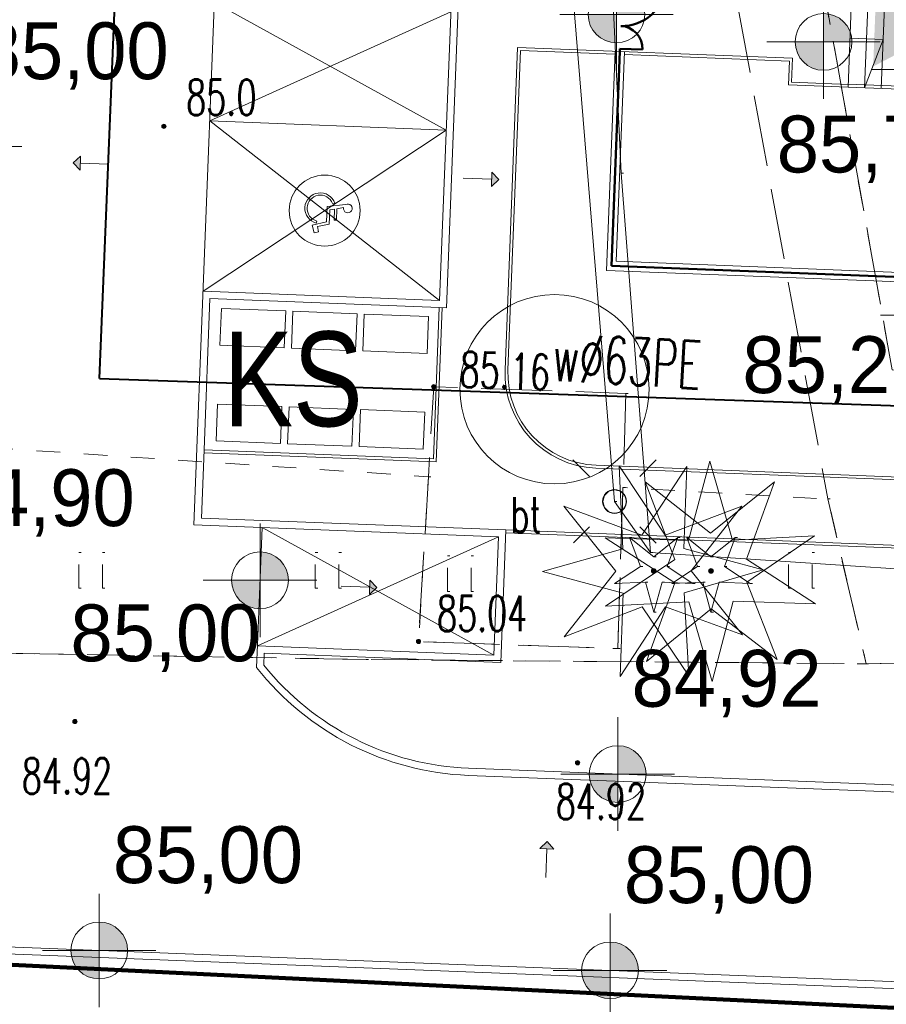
# Model space of a CAD drawing. Extents: x -134780 to 5540120, y 74663 to 5964901.
# Tile 19 of 71: x 5539559 to 5539578, y 5961311 to 5961332. Entities that reach past the tile are written whole.
import ezdxf
from ezdxf.lldxf.tags import DXFTag

# ---------------------------------------------------------------- set-up
doc = ezdxf.new("R2010")
doc.units = 0
doc.header["$MEASUREMENT"] = 0
doc.set_wipeout_variables(frame=1)
for name, pattern in [('Krawędzie ukryte', [150, 100, -50]), ('L_0_03', [1, 0.5, -0.5]), ('L_0_04', [1.5, 1, -0.5]), ('L_0_06', [2, 1.5, -0.5]), ('Przerywana', [320, 160, -160]), ('Wipeout_Contour', [1000, 0, -1000])]:
    doc.linetypes.add(name, pattern=pattern)
for name, color, linetype, lineweight in [('0_Nr_Pióra__7', 7, 'Continuous', 13), ('Arch drogi_Nr_Pióra__21', 7, 'Continuous', 9), ('ARCH MAPA RUSINOWO_Nr_Pióra__60', 230, 'Continuous', 211), ('Arch opisy_Nr_Pióra__21', 7, 'Continuous', 9), ('Arch opisy_Nr_Pióra__80', 3, 'Continuous', 211), ('Arch schody_Nr_Pióra__21', 7, 'Continuous', 9), ('arch spadki_Nr_Pióra__21', 7, 'Continuous', 9), ('Arch wykończenie_Nr_Pióra__46', 5, 'Continuous', 13), ('arch wypelnienia_Nr_Pióra__55', 214, 'Continuous', 25), ('chodnik_Nr_Pióra__7', 7, 'Continuous', 13), ('drzewo_iglaste_Nr_Pióra__7', 7, 'Continuous', 13), ('GES_UrzadzeniaSiecElektroenergetyczna_P_Nr_Pióra__7', 7, 'Continuous', 13), ('INWENT RZĘDNE_Nr_Pióra__21', 7, 'Continuous', 9), ('latarnia_Nr_Pióra__7', 7, 'Continuous', 13), ('mapa', 7, 'Continuous', 13), ('obszar_utwardzony_Atr17_Nr_Pióra__7', 7, 'Continuous', 13), ('obszar_utwardzony_Nr_Pióra__7', 7, 'Continuous', 13), ('pikieta_naturalna_Atr2_Nr_Pióra__7', 7, 'Continuous', 13), ('pikieta_naturalna_Nr_Pióra__7', 7, 'Continuous', 13), ('pikieta_sztuczna_Atr2_Nr_Pióra__7', 7, 'Continuous', 13), ('pikieta_sztuczna_Nr_Pióra__7', 7, 'Continuous', 13), ('plac_sportowy_Nr_Pióra__7', 7, 'Continuous', 13), ('przewod_elektroenergetyczny_podziemny_Nr_Pióra__7', 7, 'Continuous', 13), ('slup_przewodow_napowietrznych_Nr_Pióra__7', 7, 'Continuous', 13), ('trawnik_Nr_Pióra__7', 7, 'Continuous', 13), ('zasuwa_lub_zawor_Nr_Pióra__7', 7, 'Continuous', 13)]:
    doc.layers.add(name, color=color, linetype=linetype, lineweight=lineweight)
for name, color, linetype, lineweight, true_color in [('218_kontur_uzytku_gruntowego_Nr_Pióra__3', 7, 'Continuous', 18, 0xff6600), ('219_dzialka_ewidencyjna_Nr_Pióra__96', 7, 'Continuous', 13, 0x00d59f), ('_woda2', 7, 'Continuous', 30, 0x0b2af4), ('Arch balustrady_Nr_Pióra__86', 7, 'Continuous', 50, 0x5555ff), ('ARCH MAPA RUSINOWO_Nr_Pióra__58', 7, 'Continuous', 100, 0xdf0000), ('arch wypelnienia_Nr_Pióra__17', 7, 'Continuous', 15, 0xdcd705), ('Arch wyposarzenie_Nr_Pióra__2', 7, 'Continuous', 13, 0x7f7f7f), ('Arch zieleń_Nr_Pióra__4', 7, 'Continuous', 9, 0x029e21)]:
    doc.layers.add(name, color=color, linetype=linetype, lineweight=lineweight, true_color=true_color)
for name, color, linetype in [('arch spadki', 7, 'Continuous'), ('GES_UrzadzeniaSiecElektroenergetyczna_P', 7, 'Continuous'), ('INWENT RZĘDNE', 7, 'Continuous')]:
    doc.layers.add(name, color=color, linetype=linetype)
doc.styles.add('GENERATED_STYLE_1', font='txt')
doc.styles.add('GENERATED_STYLE_3', font='arial.ttf')
doc.styles.add('GENERATED_STYLE_7', font='Simplex.shx', dxfattribs={"bigfont": 'BIGFONT.SHX'})
doc.styles.add('ROMANS', font='romans', dxfattribs={"width": 0.8})
tags = doc.linetypes.add('DASH', pattern=[15, 10, -5]).pattern_tags.tags
tags[6:7] = [DXFTag(74, 4), DXFTag(75, 0), DXFTag(340, '0'), DXFTag(46, 0.0), DXFTag(50, 0.0), DXFTag(44, 0.0), DXFTag(45, 0.0)]
tags[4:5] = [DXFTag(74, 4), DXFTag(75, 0), DXFTag(340, '0'), DXFTag(46, 0.0), DXFTag(50, 0.0), DXFTag(44, 0.0), DXFTag(45, 0.0)]

# ---------------------------------------------------------------- blocks, each defined once
blk = doc.blocks.new('Koty wysokościowe_42', base_point=(-156402, 94369))
at = {"layer": 'INWENT RZĘDNE_Nr_Pióra__21', "linetype": 'Continuous'}
for points in [[(-156402, 94369), (-155802, 94369), (-155848, 94599), (-155978, 94794), (-156172, 94924), (-156402, 94969)], [(-156402, 94369), (-157002, 94369), (-156956, 94140), (-156826, 93945), (-156632, 93815), (-156402, 93769)]]:
    blk.add_hatch(color=256, dxfattribs=at).paths.add_polyline_path(points, flags=0)
for p, q in [((-156402, 93169), (-156402, 95569)), ((-157602, 94369), (-155202, 94369))]:
    blk.add_line(p, q, dxfattribs=at)
blk.add_circle((-156402, 94369), 600, dxfattribs=at)
at = {"layer": 'INWENT RZĘDNE_Nr_Pióra__21', "insert": (-156111, 95569), "char_height": 1200, "attachment_point": 7, "style": 'GENERATED_STYLE_1'}
blk.add_mtext('{84,90}', dxfattribs=at)
blk = doc.blocks.new('Koty wysokościowe_41', base_point=(-149447, 94648))
at = {"layer": 'INWENT RZĘDNE_Nr_Pióra__21', "linetype": 'Continuous'}
for points in [[(-149447, 94648), (-148847, 94648), (-148893, 94878), (-149023, 95072), (-149217, 95202), (-149447, 95248)], [(-149447, 94648), (-150047, 94648), (-150001, 94418), (-149871, 94224), (-149677, 94094), (-149447, 94048)]]:
    blk.add_hatch(color=256, dxfattribs=at).paths.add_polyline_path(points, flags=0)
for p, q in [((-149447, 93448), (-149447, 95848)), ((-150647, 94648), (-148247, 94648))]:
    blk.add_line(p, q, dxfattribs=at)
blk.add_circle((-149447, 94648), 600, dxfattribs=at)
at = {"layer": 'INWENT RZĘDNE_Nr_Pióra__21', "insert": (-153453, 92714), "char_height": 1200, "attachment_point": 7, "style": 'GENERATED_STYLE_1'}
blk.add_mtext('{85,00}', dxfattribs=at)
blk = doc.blocks.new('Koty wysokościowe_40', base_point=(-141889, 90554))
at = {"layer": 'INWENT RZĘDNE_Nr_Pióra__21', "linetype": 'Continuous'}
for points in [[(-141889, 90554), (-141289, 90554), (-141334, 90784), (-141464, 90979), (-141659, 91109), (-141889, 91154)], [(-141889, 90554), (-142489, 90554), (-142443, 90325), (-142313, 90130), (-142118, 90000), (-141889, 89954)]]:
    blk.add_hatch(color=256, dxfattribs=at).paths.add_polyline_path(points, flags=0)
for p, q in [((-141889, 89354), (-141889, 91754)), ((-143089, 90554), (-140689, 90554))]:
    blk.add_line(p, q, dxfattribs=at)
blk.add_circle((-141889, 90554), 600, dxfattribs=at)
at = {"layer": 'INWENT RZĘDNE_Nr_Pióra__21', "insert": (-141597, 91754), "char_height": 1200, "attachment_point": 7, "style": 'GENERATED_STYLE_1'}
blk.add_mtext('{84,92}', dxfattribs=at)
blk = doc.blocks.new('Koty wysokościowe_39', base_point=(-152845, 86830))
at = {"layer": 'INWENT RZĘDNE_Nr_Pióra__21', "linetype": 'Continuous'}
for points in [[(-152845, 86830), (-152245, 86830), (-152291, 87059), (-152421, 87254), (-152616, 87384), (-152845, 87430)], [(-152845, 86830), (-153445, 86830), (-153400, 86600), (-153270, 86405), (-153075, 86275), (-152845, 86230)]]:
    blk.add_hatch(color=256, dxfattribs=at).paths.add_polyline_path(points, flags=0)
for p, q in [((-152845, 85630), (-152845, 88030)), ((-154045, 86830), (-151645, 86830))]:
    blk.add_line(p, q, dxfattribs=at)
blk.add_circle((-152845, 86830), 600, dxfattribs=at)
at = {"layer": 'INWENT RZĘDNE_Nr_Pióra__21', "insert": (-152554, 88030), "char_height": 1200, "attachment_point": 7, "style": 'GENERATED_STYLE_1'}
blk.add_mtext('{85,00}', dxfattribs=at)
blk = doc.blocks.new('Koty wysokościowe_38', base_point=(-142051, 86408))
at = {"layer": 'INWENT RZĘDNE_Nr_Pióra__21', "linetype": 'Continuous'}
for points in [[(-142051, 86408), (-141451, 86408), (-141496, 86637), (-141626, 86832), (-141821, 86962), (-142051, 87008)], [(-142051, 86408), (-142651, 86408), (-142605, 86178), (-142475, 85983), (-142280, 85853), (-142051, 85808)]]:
    blk.add_hatch(color=256, dxfattribs=at).paths.add_polyline_path(points, flags=0)
for p, q in [((-142051, 85208), (-142051, 87608)), ((-143251, 86408), (-140851, 86408))]:
    blk.add_line(p, q, dxfattribs=at)
blk.add_circle((-142051, 86408), 600, dxfattribs=at)
at = {"layer": 'INWENT RZĘDNE_Nr_Pióra__21', "insert": (-141760, 87608), "char_height": 1200, "attachment_point": 7, "style": 'GENERATED_STYLE_1'}
blk.add_mtext('{85,00}', dxfattribs=at)
blk = doc.blocks.new('Koty wysokościowe_36', base_point=(-155684, 103808))
at = {"layer": 'INWENT RZĘDNE_Nr_Pióra__21', "linetype": 'Continuous'}
for points in [[(-155684, 103808), (-155084, 103808), (-155130, 104038), (-155260, 104233), (-155454, 104363), (-155684, 104408)], [(-155684, 103808), (-156284, 103808), (-156238, 103579), (-156108, 103384), (-155914, 103254), (-155684, 103208)]]:
    blk.add_hatch(color=256, dxfattribs=at).paths.add_polyline_path(points, flags=0)
for p, q in [((-155684, 102608), (-155684, 105008)), ((-156884, 103808), (-154484, 103808))]:
    blk.add_line(p, q, dxfattribs=at)
blk.add_circle((-155684, 103808), 600, dxfattribs=at)
at = {"layer": 'INWENT RZĘDNE_Nr_Pióra__21', "insert": (-155393, 105008), "char_height": 1200, "attachment_point": 7, "style": 'GENERATED_STYLE_1'}
blk.add_mtext('{85,00}', dxfattribs=at)
blk = doc.blocks.new('Koty wysokościowe_30', base_point=(-141915, 106598))
at = {"layer": 'INWENT RZĘDNE_Nr_Pióra__21', "linetype": 'Continuous'}
for points in [[(-141915, 106598), (-141315, 106598), (-141360, 106827), (-141490, 107022), (-141685, 107152), (-141915, 107198)], [(-141915, 106598), (-142515, 106598), (-142469, 106368), (-142339, 106173), (-142144, 106043), (-141915, 105998)]]:
    blk.add_hatch(color=256, dxfattribs=at).paths.add_polyline_path(points, flags=0)
for p, q in [((-141915, 105398), (-141915, 107798)), ((-143115, 106598), (-140715, 106598))]:
    blk.add_line(p, q, dxfattribs=at)
blk.add_circle((-141915, 106598), 600, dxfattribs=at)
at = {"layer": 'INWENT RZĘDNE_Nr_Pióra__21', "insert": (-145819, 107798), "char_height": 1200, "attachment_point": 7, "style": 'GENERATED_STYLE_1'}
blk.add_mtext('{85,22}', dxfattribs=at)
blk = doc.blocks.new('Koty wysokościowe_17', base_point=(-135336, 105438))
at = {"layer": 'INWENT RZĘDNE_Nr_Pióra__21', "linetype": 'Continuous'}
for points in [[(-135336, 105438), (-134736, 105438), (-134781, 105668), (-134911, 105862), (-135106, 105993), (-135336, 106038)], [(-135336, 105438), (-135936, 105438), (-135890, 105209), (-135760, 105014), (-135565, 104884), (-135336, 104838)]]:
    blk.add_hatch(color=256, dxfattribs=at).paths.add_polyline_path(points, flags=0)
for p, q in [((-135336, 104238), (-135336, 106638)), ((-136536, 105438), (-134136, 105438))]:
    blk.add_line(p, q, dxfattribs=at)
blk.add_circle((-135336, 105438), 600, dxfattribs=at)
at = {"layer": 'INWENT RZĘDNE_Nr_Pióra__21', "insert": (-138529, 103038), "char_height": 1200, "attachment_point": 7, "style": 'GENERATED_STYLE_1'}
blk.add_mtext('{85,73}', dxfattribs=at)
blk = doc.blocks.new('Koty wysokościowe_16', base_point=(-137539, 106019))
at = {"layer": 'INWENT RZĘDNE_Nr_Pióra__21', "linetype": 'Continuous'}
for points in [[(-137539, 106019), (-136939, 106019), (-136985, 106249), (-137115, 106444), (-137310, 106574), (-137539, 106619)], [(-137539, 106019), (-138139, 106019), (-138093, 105790), (-137963, 105595), (-137769, 105465), (-137539, 105419)]]:
    blk.add_hatch(color=256, dxfattribs=at).paths.add_polyline_path(points, flags=0)
for p, q in [((-137539, 104819), (-137539, 107219)), ((-138739, 106019), (-136339, 106019))]:
    blk.add_line(p, q, dxfattribs=at)
blk.add_circle((-137539, 106019), 600, dxfattribs=at)
at = {"layer": 'INWENT RZĘDNE_Nr_Pióra__21', "insert": (-140406, 107257), "char_height": 1200, "attachment_point": 7, "style": 'GENERATED_STYLE_1'}
blk.add_mtext('{85,26}', dxfattribs=at)
blk = doc.blocks.new('Koty wysokościowe_15', base_point=(-135133, 100251))
at = {"layer": 'INWENT RZĘDNE_Nr_Pióra__21', "linetype": 'Continuous'}
for points in [[(-135133, 100251), (-134533, 100251), (-134579, 100480), (-134709, 100675), (-134904, 100805), (-135133, 100851)], [(-135133, 100251), (-135733, 100251), (-135688, 100021), (-135557, 99826), (-135363, 99696), (-135133, 99651)]]:
    blk.add_hatch(color=256, dxfattribs=at).paths.add_polyline_path(points, flags=0)
for p, q in [((-135133, 99051), (-135133, 101451)), ((-136333, 100251), (-133933, 100251))]:
    blk.add_line(p, q, dxfattribs=at)
blk.add_circle((-135133, 100251), 600, dxfattribs=at)
at = {"layer": 'INWENT RZĘDNE_Nr_Pióra__21', "insert": (-139253, 98379), "char_height": 1200, "attachment_point": 7, "style": 'GENERATED_STYLE_1'}
blk.add_mtext('{85,26}', dxfattribs=at)
blk = doc.blocks.new('Linia_10', base_point=(-147736, 94523))
at = {"layer": 'arch spadki_Nr_Pióra__21', "linetype": 'Continuous'}
blk.add_hatch(color=256, dxfattribs=at).paths.add_polyline_path([(-146981, 94493), (-147137, 94349), (-147125, 94649)], flags=0)
for p, q in [((-147137, 94349), (-147125, 94649)), ((-146981, 94493), (-147125, 94649)), ((-147736, 94523), (-147131, 94499)), ((-146981, 94493), (-147137, 94349))]:
    blk.add_line(p, q, dxfattribs=at)
blk = doc.blocks.new('Linia_9', base_point=(-143411, 88373))
at = {"layer": 'arch spadki_Nr_Pióra__21', "linetype": 'Continuous'}
blk.add_hatch(color=256, dxfattribs=at).paths.add_polyline_path([(-143381, 89128), (-143237, 88972), (-143537, 88984)], flags=0)
for p, q in [((-143381, 89128), (-143537, 88984)), ((-143381, 89128), (-143237, 88972)), ((-143237, 88972), (-143537, 88984)), ((-143411, 88373), (-143387, 88978))]:
    blk.add_line(p, q, dxfattribs=at)
blk = doc.blocks.new('Linia_3', base_point=(-152641, 103433))
at = {"layer": 'arch spadki_Nr_Pióra__21', "linetype": 'Continuous'}
blk.add_hatch(color=256, dxfattribs=at).paths.add_polyline_path([(-153395, 103463), (-153240, 103607), (-153251, 103307)], flags=0)
for p, q in [((-153395, 103463), (-153240, 103607)), ((-153240, 103607), (-153251, 103307)), ((-153395, 103463), (-153251, 103307)), ((-152641, 103433), (-153246, 103457))]:
    blk.add_line(p, q, dxfattribs=at)
blk = doc.blocks.new('Linia_1', base_point=(-145157, 103141))
at = {"layer": 'arch spadki_Nr_Pióra__21', "linetype": 'Continuous'}
blk.add_hatch(color=256, dxfattribs=at).paths.add_polyline_path([(-144402, 103111), (-144558, 102967), (-144546, 103267)], flags=0)
for p, q in [((-144558, 102967), (-144546, 103267)), ((-144402, 103111), (-144546, 103267)), ((-145157, 103141), (-144552, 103117)), ((-144402, 103111), (-144558, 102967))]:
    blk.add_line(p, q, dxfattribs=at)
blk = doc.blocks.new('mapa')
at = {"layer": 'arch wypelnienia_Nr_Pióra__55', "linetype": 'Continuous'}
blk.add_hatch(color=252, dxfattribs=at).paths.add_polyline_path([(5539579.338, 5961331.921), (5539577.347, 5961330.873), (5539577.435, 5961333.121)], flags=0)
at = {"layer": 'drzewo_iglaste_Nr_Pióra__7', "linetype": 'Continuous'}
for points in [[(5539572.71, 5961320.17, 1), (5539572.71, 5961320.27, 1)], [(5539573.92, 5961320.17, 1), (5539573.92, 5961320.27, 1)]]:
    blk.add_hatch(color=252, dxfattribs=at).paths.add_polyline_path(points, flags=0)
at = {"layer": 'pikieta_naturalna_Nr_Pióra__7', "linetype": 'Continuous'}
blk.add_hatch(color=252, dxfattribs=at).paths.add_polyline_path([(5539562.36, 5961329.565, 1), (5539562.36, 5961329.655, 1)], flags=0)
at = {"layer": 'pikieta_sztuczna_Nr_Pióra__7', "linetype": 'Continuous'}
for points in [[(5539568.06, 5961324.065, 1), (5539568.06, 5961324.155, 1)], [(5539568.06, 5961324.065, 1), (5539568.06, 5961324.155, 1)], [(5539567.74, 5961318.685, 1), (5539567.74, 5961318.775, 1)], [(5539560.48, 5961316.995, 1), (5539560.48, 5961317.085, 1)], [(5539571.1, 5961316.125, 1), (5539571.1, 5961316.215, 1)]]:
    blk.add_hatch(color=252, dxfattribs=at).paths.add_polyline_path(points, flags=0)
at = {"layer": '0_Nr_Pióra__7', "color": 252, "linetype": 'Continuous'}
for p, q in [((5539562.36, 5961329.61), (5539562.41, 5961329.61)), ((5539572.02, 5961328.62), (5539572.07, 5961328.62)), ((5539568.06, 5961324.11), (5539568.11, 5961324.11)), ((5539568.06, 5961324.11), (5539568.11, 5961324.11)), ((5539572.12, 5961323.97), (5539572.17, 5961323.97)), ((5539567.95, 5961322.21), (5539568, 5961322.21)), ((5539576.39, 5961321.74), (5539576.44, 5961321.74)), ((5539572.198, 5961320.926), (5539572.248, 5961320.926)), ((5539573.222, 5961320.926), (5539573.272, 5961320.926)), ((5539573.408, 5961320.926), (5539573.458, 5961320.926)), ((5539574.432, 5961320.926), (5539574.482, 5961320.926)), ((5539560.559, 5961320.609), (5539560.609, 5961320.609)), ((5539561.059, 5961320.609), (5539561.109, 5961320.609)), ((5539565.559, 5961320.609), (5539565.609, 5961320.609)), ((5539566.059, 5961320.609), (5539566.109, 5961320.609)), ((5539568.354, 5961320.537), (5539568.404, 5961320.537)), ((5539568.854, 5961320.537), (5539568.904, 5961320.537)), ((5539572.64, 5961320.61), (5539572.69, 5961320.61)), ((5539572.71, 5961320.519), (5539572.76, 5961320.519)), ((5539573.92, 5961320.519), (5539573.97, 5961320.519)), ((5539575.559, 5961320.609), (5539575.609, 5961320.609)), ((5539576.059, 5961320.609), (5539576.109, 5961320.609)), ((5539572.427, 5961320.313), (5539572.477, 5961320.313)), ((5539572.71, 5961320.22), (5539572.76, 5961320.22)), ((5539572.993, 5961320.313), (5539573.043, 5961320.313)), ((5539573.637, 5961320.313), (5539573.687, 5961320.313)), ((5539573.92, 5961320.22), (5539573.97, 5961320.22)), ((5539574.203, 5961320.313), (5539574.253, 5961320.313)), ((5539560.559, 5961319.859), (5539560.609, 5961319.859)), ((5539561.059, 5961319.859), (5539561.109, 5961319.859)), ((5539565.559, 5961319.859), (5539565.609, 5961319.859)), ((5539566.059, 5961319.859), (5539566.109, 5961319.859)), ((5539571.882, 5961319.952), (5539571.932, 5961319.952)), ((5539572.535, 5961319.98), (5539572.585, 5961319.98)), ((5539572.885, 5961319.98), (5539572.935, 5961319.98)), ((5539573.092, 5961319.952), (5539573.142, 5961319.952)), ((5539573.538, 5961319.952), (5539573.588, 5961319.952)), ((5539573.745, 5961319.98), (5539573.795, 5961319.98)), ((5539574.095, 5961319.98), (5539574.145, 5961319.98)), ((5539574.748, 5961319.952), (5539574.798, 5961319.952)), ((5539575.559, 5961319.859), (5539575.609, 5961319.859)), ((5539576.059, 5961319.859), (5539576.109, 5961319.859)), ((5539568.354, 5961319.787), (5539568.404, 5961319.787)), ((5539568.854, 5961319.787), (5539568.904, 5961319.787)), ((5539572.71, 5961319.35), (5539572.76, 5961319.35)), ((5539573.92, 5961319.35), (5539573.97, 5961319.35)), ((5539567.74, 5961318.73), (5539567.79, 5961318.73)), ((5539567.74, 5961318.73), (5539567.79, 5961318.73)), ((5539571.95, 5961318.58), (5539572, 5961318.58)), ((5539566.63, 5961318.35), (5539566.68, 5961318.35)), ((5539577.2, 5961318.26), (5539577.25, 5961318.26)), ((5539560.48, 5961317.04), (5539560.53, 5961317.04)), ((5539571.1, 5961316.17), (5539571.15, 5961316.17))]:
    blk.add_line(p, q, dxfattribs=at)
at = {"layer": '218_kontur_uzytku_gruntowego_Nr_Pióra__3', "color": 252, "linetype": 'L_0_03', "flags": 128}
for points in [[(5539596.81, 5961310.07), (5539542.34, 5961312.72)], [(5539542.34, 5961312.72), (5539596.81, 5961310.07)]]:
    blk.add_lwpolyline(points, dxfattribs=at)
at = {"layer": '219_dzialka_ewidencyjna_Nr_Pióra__96', "color": 252, "linetype": 'Continuous', "flags": 128}
blk.add_lwpolyline([(5539542.34, 5961312.72), (5539596.81, 5961310.07)], dxfattribs=at)
at = {"layer": 'Arch balustrady_Nr_Pióra__86', "color": 253, "linetype": 'Continuous'}
for p, q in [((5539571.995, 5961331.249), (5539571.992, 5961331.189)), ((5539571.995, 5961331.249), (5539572.474, 5961331.23)), ((5539571.992, 5961331.189), (5539571.816, 5961326.663)), ((5539571.816, 5961326.663), (5539579.06, 5961326.38))]:
    blk.add_line(p, q, dxfattribs=at)
for centre, radius, start, end in [((5539572.049, 5961332.628), 0.9, 267.7616, 357.7616), ((5539571.995, 5961331.249), 0.48, 357.7616, 87.7616)]:
    blk.add_arc(centre, radius, start, end, dxfattribs=at)
at = {"layer": 'Arch drogi_Nr_Pióra__21', "linetype": 'Continuous'}
for p, q in [((5539564.25, 5961353.309), (5539562.995, 5961321.193)), ((5539569.247, 5961353.113), (5539568.184, 5961325.934)), ((5539569.402, 5961353.257), (5539568.328, 5961325.778)), ((5539569.834, 5961331.274), (5539569.568, 5961324.469)), ((5539569.834, 5961331.274), (5539575.64, 5961331.047)), ((5539569.892, 5961331.211), (5539569.628, 5961324.466)), ((5539569.892, 5961331.211), (5539571.89, 5961331.133)), ((5539572.09, 5961331.125), (5539575.577, 5961330.989)), ((5539575.62, 5961330.542), (5539575.64, 5961331.047)), ((5539575.558, 5961330.484), (5539575.577, 5961330.989)), ((5539575.558, 5961330.484), (5539576.817, 5961330.435)), ((5539576.819, 5961330.495), (5539575.62, 5961330.542)), ((5539568.325, 5961329.531), (5539563.329, 5961329.727)), ((5539568.184, 5961325.934), (5539563.188, 5961326.129)), ((5539568.238, 5961325.782), (5539568.111, 5961322.524)), ((5539568.328, 5961325.778), (5539568.178, 5961325.784)), ((5539563.207, 5961322.776), (5539563.151, 5961321.337)), ((5539568.111, 5961322.524), (5539563.205, 5961322.716)), ((5539569.586, 5961321.086), (5539563.151, 5961321.337)), ((5539569.43, 5961320.942), (5539562.995, 5961321.193)), ((5539564.434, 5961321.137), (5539564.337, 5961318.659)), ((5539569.586, 5961321.086), (5539569.477, 5961318.288)), ((5539578.699, 5961320.729), (5539569.586, 5961321.086)), ((5539569.43, 5961320.942), (5539569.333, 5961318.443)), ((5539578.637, 5961320.672), (5539569.584, 5961321.026)), ((5539564.337, 5961318.659), (5539564.318, 5961318.18)), ((5539569.333, 5961318.443), (5539564.336, 5961318.639)), ((5539564.48, 5961318.483), (5539564.471, 5961318.229)), ((5539569.477, 5961318.288), (5539564.48, 5961318.483)), ((5539579.785, 5961315.473), (5539568.793, 5961315.903)), ((5539579.94, 5961315.617), (5539568.799, 5961316.052)), ((5539579.772, 5961311.32), (5539542.345, 5961312.783)), ((5539579.628, 5961311.476), (5539542.356, 5961312.933))]:
    blk.add_line(p, q, dxfattribs=at)
at = {"layer": 'Arch drogi_Nr_Pióra__21', "linetype": 'Przerywana'}
for p, q in [((5539563.426, 5961332.225), (5539568.325, 5961329.531)), ((5539563.329, 5961329.727), (5539568.423, 5961332.029)), ((5539568.184, 5961325.934), (5539563.329, 5961329.727)), ((5539568.325, 5961329.531), (5539563.188, 5961326.129)), ((5539564.434, 5961321.137), (5539569.333, 5961318.443)), ((5539564.336, 5961318.639), (5539569.43, 5961320.942))]:
    blk.add_line(p, q, dxfattribs=at)
at = {"layer": 'Arch drogi_Nr_Pióra__21', "linetype": 'Continuous'}
for centre, radius, start in [((5539571.567, 5961324.391), 2, 177.7616), ((5539571.567, 5961324.391), 1.94, 177.7616), ((5539569.027, 5961321.898), 6, 218.2974), ((5539569.027, 5961321.898), 5.85, 218.8369)]:
    blk.add_arc(centre, radius, start, 267.7616, dxfattribs=at)
at = {"layer": 'ARCH MAPA RUSINOWO_Nr_Pióra__60', "linetype": 'Continuous', "lineweight": 20, "flags": 128}
blk.add_lwpolyline([(5539594.181, 5961293.903), (5539596.827, 5961310.069), (5539542.34, 5961312.72)], dxfattribs=at)
at = {"layer": 'Arch opisy_Nr_Pióra__21', "color": 252, "linetype": 'Krawędzie ukryte'}
blk.add_circle((5539565.757, 5961327.83), 0.75, dxfattribs=at)
at = {"layer": 'Arch opisy_Nr_Pióra__80', "linetype": 'DASH', "ltscale": 0.2}
blk.add_line((5539542.34, 5961312.72), (5539606.798, 5961309.584), dxfattribs=at)
at = {"layer": 'Arch schody_Nr_Pióra__21', "color": 252, "linetype": 'Continuous'}
for p, q in [((5539576.817, 5961330.435), (5539576.897, 5961332.499)), ((5539577.166, 5961330.422), (5539577.247, 5961332.485)), ((5539577.516, 5961330.408), (5539577.597, 5961332.471)), ((5539576.857, 5961331.469), (5539577.557, 5961331.442)), ((5539577.557, 5961331.442), (5539577.166, 5961330.422)), ((5539571.893, 5961331.193), (5539571.712, 5961326.567)), ((5539572.092, 5961331.185), (5539571.919, 5961326.759)), ((5539579.515, 5961330.33), (5539576.817, 5961330.435)), ((5539579.517, 5961330.395), (5539576.819, 5961330.5)), ((5539579.056, 5961326.28), (5539571.712, 5961326.567))]:
    blk.add_line(p, q, dxfattribs=at)
at = {"layer": 'Arch wykończenie_Nr_Pióra__46', "color": 252, "linetype": 'Continuous'}
for p, q in [((5539563.332, 5961325.974), (5539563.207, 5961322.776)), ((5539568.178, 5961325.784), (5539563.332, 5961325.974)), ((5539563.544, 5961324.985), (5539563.574, 5961325.764)), ((5539563.574, 5961325.764), (5539564.933, 5961325.711)), ((5539564.933, 5961325.711), (5539564.903, 5961324.931)), ((5539565.053, 5961324.926), (5539565.083, 5961325.705)), ((5539565.083, 5961325.705), (5539566.442, 5961325.652)), ((5539566.442, 5961325.652), (5539566.411, 5961324.872)), ((5539566.561, 5961324.867), (5539566.592, 5961325.646)), ((5539566.592, 5961325.646), (5539567.951, 5961325.593)), ((5539568.053, 5961322.587), (5539568.178, 5961325.784)), ((5539567.951, 5961325.593), (5539567.92, 5961324.813)), ((5539564.903, 5961324.931), (5539563.544, 5961324.985)), ((5539566.411, 5961324.872), (5539565.053, 5961324.926)), ((5539567.92, 5961324.813), (5539566.561, 5961324.867)), ((5539563.495, 5961323.745), (5539563.465, 5961322.966)), ((5539564.854, 5961323.692), (5539563.495, 5961323.745)), ((5539564.824, 5961322.913), (5539564.854, 5961323.692)), ((5539565.004, 5961323.686), (5539564.974, 5961322.907)), ((5539566.363, 5961323.633), (5539565.004, 5961323.686)), ((5539566.333, 5961322.854), (5539566.363, 5961323.633)), ((5539566.513, 5961323.628), (5539566.482, 5961322.848)), ((5539567.872, 5961323.574), (5539566.513, 5961323.628)), ((5539567.841, 5961322.795), (5539567.872, 5961323.574)), ((5539563.465, 5961322.966), (5539564.824, 5961322.913)), ((5539563.207, 5961322.776), (5539568.053, 5961322.587)), ((5539564.974, 5961322.907), (5539566.333, 5961322.854)), ((5539566.482, 5961322.848), (5539567.841, 5961322.795))]:
    blk.add_line(p, q, dxfattribs=at)
at = {"layer": 'arch wypelnienia_Nr_Pióra__17', "color": 253, "linetype": 'Continuous', "lineweight": 0}
blk.add_line((5539579.064, 5961326.479), (5539571.919, 5961326.759), dxfattribs=at)
at = {"layer": 'Arch wyposarzenie_Nr_Pióra__2', "color": 252, "linetype": 'Continuous'}
for p, q in [((5539565.808, 5961327.92), (5539565.794, 5961327.59)), ((5539566.199, 5961327.957), (5539565.808, 5961327.92)), ((5539565.971, 5961327.987), (5539565.923, 5961327.982)), ((5539565.855, 5961327.544), (5539565.868, 5961327.846)), ((5539565.868, 5961327.846), (5539565.964, 5961327.862)), ((5539565.964, 5961327.862), (5539565.954, 5961327.63)), ((5539566.007, 5961327.628), (5539566.017, 5961327.871)), ((5539566.017, 5961327.871), (5539566.153, 5961327.893)), ((5539565.794, 5961327.59), (5539565.492, 5961327.52)), ((5539565.492, 5961327.52), (5539565.532, 5961327.364)), ((5539565.58, 5961327.565), (5539565.592, 5961327.61)), ((5539565.608, 5961327.493), (5539565.855, 5961327.544)), ((5539565.954, 5961327.63), (5539566.007, 5961327.628)), ((5539565.532, 5961327.364), (5539565.627, 5961327.384)), ((5539565.627, 5961327.384), (5539565.608, 5961327.493))]:
    blk.add_line(p, q, dxfattribs=at)
for centre, major_axis, start_param, end_param in [((5539565.664, 5961327.879), (-0.013, -0.325), 1.947533, 6.059917), ((5539565.664, 5961327.879), (-0.011, -0.278), 1.989195, 6.059917), ((5539566.247, 5961327.877), (-0.0036, -0.0928), 4.583801, 10.008202)]:
    blk.add_ellipse(centre, major_axis=major_axis, ratio=0.999933, start_param=start_param, end_param=end_param, dxfattribs=at)
at = {"layer": 'Arch zieleń_Nr_Pióra__4', "color": 252, "linetype": 'Continuous'}
for p, q in [((5539573.442, 5961320.86), (5539573.893, 5961322.535)), ((5539574.376, 5961320.869), (5539573.893, 5961322.535)), ((5539572.456, 5961320.977), (5539573.408, 5961322.427)), ((5539573.346, 5961320.693), (5539573.408, 5961322.427)), ((5539573.911, 5961321.016), (5539572.529, 5961322.1)), ((5539573.155, 5961320.46), (5539572.529, 5961322.1)), ((5539573.911, 5961321.016), (5539575.263, 5961322.103)), ((5539574.671, 5961320.472), (5539575.263, 5961322.103)), ((5539572.95, 5961320.979), (5539574.574, 5961321.588)), ((5539573.502, 5961320.224), (5539574.574, 5961321.588)), ((5539573.442, 5961320.86), (5539571.686, 5961320.921)), ((5539573.159, 5961319.966), (5539571.686, 5961320.921)), ((5539574.376, 5961320.869), (5539576.108, 5961320.963)), ((5539574.676, 5961319.983), (5539576.108, 5961320.963)), ((5539572.059, 5961320.687), (5539570.36, 5961320.208)), ((5539573.346, 5961320.693), (5539575.021, 5961320.241)), ((5539573.155, 5961320.46), (5539571.692, 5961319.474)), ((5539574.671, 5961320.472), (5539576.125, 5961319.527)), ((5539573.354, 5961319.758), (5539575.021, 5961320.241)), ((5539573.502, 5961320.224), (5539574.588, 5961318.872)), ((5539572.063, 5961319.748), (5539570.36, 5961320.208)), ((5539571.908, 5961320.216), (5539570.818, 5961318.828)), ((5539573.159, 5961319.966), (5539572.558, 5961318.306)), ((5539574.676, 5961319.983), (5539575.315, 5961318.347)), ((5539572.063, 5961319.748), (5539572, 5961317.992)), ((5539573.354, 5961319.758), (5539573.449, 5961318.005)), ((5539572.465, 5961319.46), (5539570.818, 5961318.828)), ((5539573.453, 5961319.569), (5539571.692, 5961319.474)), ((5539572.957, 5961319.464), (5539572, 5961317.992)), ((5539572.465, 5961319.46), (5539573.449, 5961318.005)), ((5539573.925, 5961319.422), (5539572.558, 5961318.306)), ((5539572.957, 5961319.464), (5539574.588, 5961318.872)), ((5539573.453, 5961319.569), (5539573.942, 5961317.882)), ((5539573.925, 5961319.422), (5539575.315, 5961318.347)), ((5539574.391, 5961319.58), (5539573.942, 5961317.882)), ((5539574.391, 5961319.58), (5539576.125, 5961319.527))]:
    blk.add_line(p, q, dxfattribs=at)
blk.add_circle((5539570.613, 5961324.058), 2, dxfattribs=at)
at = {"layer": 'drzewo_iglaste_Nr_Pióra__7', "color": 252, "linetype": 'Continuous', "flags": 128}
for points in [[(5539572.427, 5961320.313), (5539572.198, 5961320.926)], [(5539572.198, 5961320.926), (5539572.71, 5961320.519)], [(5539572.71, 5961320.519), (5539573.222, 5961320.926)], [(5539573.222, 5961320.926), (5539572.993, 5961320.313)], [(5539573.637, 5961320.313), (5539573.408, 5961320.926)], [(5539573.408, 5961320.926), (5539573.92, 5961320.519)], [(5539573.92, 5961320.519), (5539574.432, 5961320.926)], [(5539574.432, 5961320.926), (5539574.203, 5961320.313)], [(5539571.882, 5961319.952), (5539572.427, 5961320.313)], [(5539572.993, 5961320.313), (5539573.538, 5961319.952)], [(5539573.092, 5961319.952), (5539573.637, 5961320.313)], [(5539574.203, 5961320.313), (5539574.748, 5961319.952)], [(5539572.535, 5961319.98), (5539571.882, 5961319.952)], [(5539572.71, 5961319.35), (5539572.535, 5961319.98)], [(5539572.885, 5961319.98), (5539572.71, 5961319.35)], [(5539573.538, 5961319.952), (5539572.885, 5961319.98)], [(5539573.745, 5961319.98), (5539573.092, 5961319.952)], [(5539573.92, 5961319.35), (5539573.745, 5961319.98)], [(5539574.095, 5961319.98), (5539573.92, 5961319.35)], [(5539574.748, 5961319.952), (5539574.095, 5961319.98)]]:
    blk.add_lwpolyline(points, dxfattribs=at)
at = {"layer": 'drzewo_iglaste_Nr_Pióra__7', "color": 252, "linetype": 'Continuous'}
for centre in [(5539572.71, 5961320.22), (5539573.92, 5961320.22)]:
    blk.add_circle(centre, 0.05, dxfattribs=at)
at = {"layer": 'GES_UrzadzeniaSiecElektroenergetyczna_P_Nr_Pióra__7', "color": 252, "linetype": 'Continuous', "flags": 128}
for points in [[(5539571.353, 5961322.215), (5539571.003, 5961322.565)], [(5539572.763, 5961322.565), (5539572.413, 5961322.215)], [(5539571.013, 5961320.815), (5539571.353, 5961321.155)], [(5539572.413, 5961321.155), (5539572.763, 5961320.805)]]:
    blk.add_lwpolyline(points, dxfattribs=at)
at = {"layer": 'pikieta_naturalna_Nr_Pióra__7', "color": 252, "linetype": 'Continuous'}
blk.add_circle((5539562.36, 5961329.61), 0.045, dxfattribs=at)
at = {"layer": 'pikieta_sztuczna_Nr_Pióra__7', "color": 252, "linetype": 'Continuous'}
for centre in [(5539568.06, 5961324.11), (5539568.06, 5961324.11), (5539567.74, 5961318.73), (5539560.48, 5961317.04), (5539571.1, 5961316.17)]:
    blk.add_circle(centre, 0.045, dxfattribs=at)
at = {"layer": 'plac_sportowy_Nr_Pióra__7', "color": 252, "linetype": 'L_0_04', "flags": 128}
blk.add_lwpolyline([(5539547.69, 5961311.76), (5539547.85, 5961313.02), (5539548.08, 5961317.05), (5539548.19, 5961318.69), (5539553.96, 5961318.57), (5539566.63, 5961318.35), (5539577.2, 5961318.26), (5539578.89, 5961318.3), (5539589.29, 5961318.26), (5539587.6, 5961310.7), (5539586.41, 5961297.98), (5539585.4, 5961283.36), (5539561.05, 5961283.75), (5539545.65, 5961284.02), (5539546.4, 5961294.88), (5539546.9, 5961301.69), (5539547.46, 5961306.59)], close=True, dxfattribs=at)
at = {"layer": 'trawnik_Nr_Pióra__7', "color": 252, "linetype": 'L_0_03', "flags": 128}
blk.add_lwpolyline([(5539577.652, 5961325.012), (5539575.85, 5961335.03), (5539573.9, 5961345.78), (5539579.782, 5961345.734), (5539579.075, 5961326.014), (5539592.6, 5961325.48), (5539592.445, 5961324.71)], close=True, dxfattribs=at)
for points in [[(5539560.559, 5961319.859), (5539560.559, 5961320.609)], [(5539561.059, 5961319.859), (5539561.059, 5961320.609)], [(5539565.559, 5961319.859), (5539565.559, 5961320.609)], [(5539566.059, 5961319.859), (5539566.059, 5961320.609)], [(5539568.354, 5961319.787), (5539568.354, 5961320.537)], [(5539568.854, 5961319.787), (5539568.854, 5961320.537)], [(5539575.559, 5961319.859), (5539575.559, 5961320.609)], [(5539576.059, 5961319.859), (5539576.059, 5961320.609)]]:
    blk.add_lwpolyline(points, dxfattribs=at)
at = {"layer": 'arch spadki', "color": 252, "linetype": 'Continuous', "xscale": 0.001, "yscale": 0.001, "zscale": 0.001}
for name, p in [('Linia_3', (5539561.197, 5961328.808)), ('Linia_1', (5539568.681, 5961328.515)), ('Linia_10', (5539566.102, 5961319.898)), ('Linia_9', (5539570.427, 5961313.748))]:
    blk.add_blockref(name, p, dxfattribs=at)
at = {"layer": 'INWENT RZĘDNE', "color": 252, "xscale": 0.001, "yscale": 0.001, "zscale": 0.001}
for name, p in [('Koty wysokościowe_30', (5539571.923, 5961331.973)), ('Koty wysokościowe_16', (5539576.298, 5961331.394)), ('Koty wysokościowe_36', (5539558.154, 5961329.183)), ('Koty wysokościowe_17', (5539578.502, 5961330.813)), ('Koty wysokościowe_15', (5539578.704, 5961325.625)), ('Koty wysokościowe_42', (5539557.436, 5961319.744)), ('Koty wysokościowe_41', (5539564.391, 5961320.023)), ('Koty wysokościowe_40', (5539571.949, 5961315.929)), ('Koty wysokościowe_39', (5539560.992, 5961312.204)), ('Koty wysokościowe_38', (5539571.787, 5961311.782))]:
    blk.add_blockref(name, p, dxfattribs=at)
at = {"layer": 'ARCH MAPA RUSINOWO_Nr_Pióra__58', "color": 252, "linetype": 'Continuous', "insert": (5539563.616, 5961325.276), "char_height": 2, "attachment_point": 1, "style": 'GENERATED_STYLE_3'}
blk.add_mtext('{\\W0.790000x;KS}', dxfattribs=at)
at = {"layer": 'obszar_utwardzony_Atr17_Nr_Pióra__7', "color": 252, "linetype": 'Continuous', "insert": (5539569.684, 5961321.781), "char_height": 0.75, "attachment_point": 1, "style": 'GENERATED_STYLE_7'}
blk.add_mtext('{\\W0.660000x;bt}', dxfattribs=at)
at = {"layer": 'pikieta_naturalna_Atr2_Nr_Pióra__7', "color": 252, "linetype": 'Continuous', "insert": (5539562.829, 5961330.598), "char_height": 0.75, "attachment_point": 1, "style": 'GENERATED_STYLE_7'}
blk.add_mtext('{\\W0.660000x;85.0}', dxfattribs=at)
at = {"layer": 'pikieta_sztuczna_Atr2_Nr_Pióra__7', "color": 252, "linetype": 'Continuous', "insert": (5539568.625, 5961324.854), "char_height": 0.75, "attachment_point": 1, "rotation": 358, "style": 'GENERATED_STYLE_7'}
blk.add_mtext('{\\W0.660000x;85.16}', dxfattribs=at)
at = {"layer": 'pikieta_sztuczna_Atr2_Nr_Pióra__7', "color": 252, "linetype": 'Continuous', "char_height": 0.75, "attachment_point": 1, "style": 'GENERATED_STYLE_7'}
for s, insert in [('{\\W0.660000x;85.04}', (5539568.129, 5961319.696)), ('{\\W0.660000x;84.92}', (5539559.359, 5961316.266)), ('{\\W0.660000x;84.92}', (5539570.639, 5961315.726))]:
    blk.add_mtext(s, dxfattribs=dict(at, insert=insert))
at = {"color": 252, "linetype": 'Wipeout_Contour', "lineweight": 0, "ltscale": 2058507.19183936}
blk.add_wipeout([(5539571.883, 5961321.435), (5539572.008, 5961321.469), (5539572.1, 5961321.56), (5539572.133, 5961321.685), (5539572.1, 5961321.81), (5539572.008, 5961321.902), (5539571.883, 5961321.935), (5539571.758, 5961321.902), (5539571.667, 5961321.81), (5539571.633, 5961321.685), (5539571.667, 5961321.56), (5539571.758, 5961321.469)], dxfattribs=at).dxf.layer = 'GES_UrzadzeniaSiecElektroenergetyczna_P'
at = {"layer": '0_Nr_Pióra__7', "color": 252, "linetype": 'Continuous'}
for p, q in [((5539572.06, 5961321.98), (5539572.11, 5961321.98)), ((5539571.88, 5961321.69), (5539571.93, 5961321.69)), ((5539571.88, 5961321.69), (5539571.93, 5961321.69)), ((5539571.88, 5961321.69), (5539571.93, 5961321.69))]:
    blk.add_line(p, q, dxfattribs=at)
at = {"layer": 'Arch drogi_Nr_Pióra__21', "linetype": 'Continuous'}
for p, q in [((5539596.429, 5961321.417), (5539571.488, 5961322.392)), ((5539596.432, 5961321.477), (5539571.491, 5961322.452))]:
    blk.add_line(p, q, dxfattribs=at)
at = {"layer": 'Arch zieleń_Nr_Pióra__4', "color": 252, "linetype": 'Continuous'}
for p, q in [((5539572.95, 5961320.979), (5539571.977, 5961322.441)), ((5539572.059, 5961320.687), (5539571.977, 5961322.441)), ((5539572.456, 5961320.977), (5539570.808, 5961321.585)), ((5539571.908, 5961320.216), (5539570.808, 5961321.585))]:
    blk.add_line(p, q, dxfattribs=at)
at = {"layer": 'chodnik_Nr_Pióra__7', "color": 252, "linetype": 'L_0_06', "flags": 128}
blk.add_lwpolyline([(5539573.85, 5961350.515), (5539573.48, 5961350.53), (5539573.4, 5961348.41), (5539573.779, 5961348.407), (5539573.76, 5961348.04), (5539579.85, 5961347.77), (5539579.782, 5961345.734), (5539573.9, 5961345.78), (5539575.85, 5961335.03), (5539577.75, 5961324.47), (5539591.47, 5961324.05), (5539596.39, 5961323.97), (5539596.46, 5961321.44), (5539596.5, 5961317.73), (5539595.14, 5961308.47), (5539594.22, 5961302.65), (5539593.77, 5961299.63), (5539593.49, 5961296), (5539591.99, 5961287.81), (5539591.61, 5961282.43), (5539589.13, 5961281.94), (5539589.56, 5961284.8), (5539591.9, 5961299.58), (5539594.42, 5961317.48), (5539594.72, 5961320.57), (5539594.65, 5961322.11), (5539590.73, 5961322.16), (5539578.09, 5961322.67), (5539578.89, 5961318.3), (5539577.2, 5961318.26), (5539576.39, 5961321.74), (5539574.24, 5961333.51), (5539573.16, 5961338.51), (5539571.77, 5961345.69), (5539570.5, 5961345.62), (5539570.5, 5961351.67), (5539570.52, 5961352.22), (5539573.55, 5961351.9), (5539573.87, 5961350.93)], close=True, dxfattribs=at)
at = {"layer": 'GES_UrzadzeniaSiecElektroenergetyczna_P_Nr_Pióra__7', "color": 252, "linetype": 'Continuous'}
blk.add_line((5539571.883, 5961321.685), (5539571.933, 5961321.685), dxfattribs=at)
at = {"layer": 'GES_UrzadzeniaSiecElektroenergetyczna_P_Nr_Pióra__7', "color": 252, "linetype": 'Continuous', "flags": 128}
blk.add_lwpolyline([(5539571.883, 5961321.435), (5539572.008, 5961321.469), (5539572.1, 5961321.56), (5539572.133, 5961321.685), (5539572.1, 5961321.81), (5539572.008, 5961321.902), (5539571.883, 5961321.935), (5539571.758, 5961321.902), (5539571.667, 5961321.81), (5539571.633, 5961321.685), (5539571.667, 5961321.56), (5539571.758, 5961321.469)], close=True, dxfattribs=at)
at = {"layer": 'GES_UrzadzeniaSiecElektroenergetyczna_P_Nr_Pióra__7', "color": 252, "linetype": 'Continuous'}
blk.add_circle((5539571.883, 5961321.685), 0.25, dxfattribs=at)
at = {"layer": 'latarnia_Nr_Pióra__7', "color": 252, "linetype": 'Continuous'}
blk.add_circle((5539571.88, 5961321.69), 0.25, dxfattribs=at)
at = {"layer": 'obszar_utwardzony_Nr_Pióra__7', "color": 252, "linetype": 'L_0_06', "flags": 128}
blk.add_lwpolyline([(5539572.12, 5961323.97), (5539572.06, 5961321.98), (5539571.95, 5961318.58), (5539567.74, 5961318.73), (5539567.95, 5961322.21), (5539568.06, 5961324.11)], close=True, dxfattribs=at)
at = {"layer": 'przewod_elektroenergetyczny_podziemny_Nr_Pióra__7', "color": 252, "linetype": 'Continuous', "flags": 128}
for points in [[(5539570.99, 5961351.55), (5539569.42, 5961351.65), (5539571.88, 5961321.69), (5539572.64, 5961320.61), (5539591.67, 5961319.34), (5539590.26, 5961315.44), (5539589.49, 5961303.7), (5539588.75, 5961294.23), (5539590.71, 5961282.36)], [(5539572.64, 5961320.61), (5539572.02, 5961328.62), (5539571.2, 5961346.08)]]:
    blk.add_lwpolyline(points, dxfattribs=at)
at = {"layer": 'slup_przewodow_napowietrznych_Nr_Pióra__7', "color": 252, "linetype": 'Continuous'}
blk.add_circle((5539571.88, 5961321.69), 0.25, dxfattribs=at)
at = {"layer": 'trawnik_Nr_Pióra__7', "color": 252, "linetype": 'L_0_03', "flags": 128}
blk.add_lwpolyline([(5539566.63, 5961318.35), (5539553.96, 5961318.57), (5539554.96, 5961323.07), (5539567.95, 5961322.21), (5539567.74, 5961318.73), (5539571.95, 5961318.58), (5539572.06, 5961321.98), (5539576.39, 5961321.74), (5539577.2, 5961318.26)], close=True, dxfattribs=at)

msp = doc.modelspace()

# ---------------------------------------------------------------- linework, layer by layer
at = {"layer": '_woda2', "color": 253, "lineweight": 40}
msp.add_line((5539561.002, 5961324.284), (5539597.078, 5961323.056), dxfattribs=at)

# ---------------------------------------------------------------- next in the draw order: block references
at = {"layer": 'mapa', "color": 4, "lineweight": 40}
msp.add_blockref('mapa', (0, 0), dxfattribs=at)

# ---------------------------------------------------------------- next in the draw order: linework, layer by layer
at = {"layer": '_woda2', "color": 253, "lineweight": 40}
msp.add_line((5539561.002, 5961324.284), (5539562.251, 5961355.171), dxfattribs=at)

# ---------------------------------------------------------------- next in the draw order: texts
at = {"layer": '_woda2', "color": 253, "lineweight": 40, "style": 'ROMANS', "width": 0.6}
msp.add_text('w%%C63PE', height=1, rotation=356.8341, dxfattribs=at).set_placement((5539570.552, 5961324.239))

# ---------------------------------------------------------------- next in the draw order: wipeouts: each hides what was drawn before it
msp.add_wipeout([(5539444.713, 5961266.963), (5539444.713, 5961415.463), (5539654.713, 5961415.463), (5539651.713, 5961412.413), (5539457.213, 5961412.413), (5539457.213, 5961270.013), (5539651.713, 5961270.013), (5539654.713, 5961266.963)]).dxf.layer = 'zasuwa_lub_zawor_Nr_Pióra__7'

doc.saveas('drawing.dxf')
